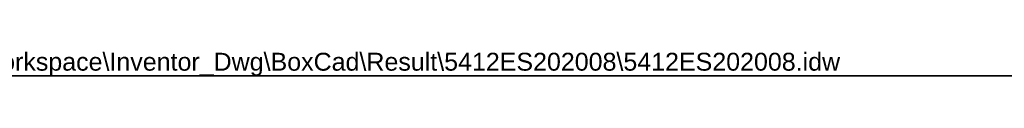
# Model space of a CAD drawing. Header units: inches. Extents: x 0 to 144, y -11 to 93.
# Tile 3 of 8: x 58.15 to 100.84, y 92.09 to 93.19. Entities that reach past the tile are written whole.
import ezdxf

# ---------------------------------------------------------------- set-up
doc = ezdxf.new("R2010")
doc.units = ezdxf.units.IN
doc.header["$LTSCALE"] = 8.616264
doc.header["$MEASUREMENT"] = 0
doc.layers.get('0').update_dxf_attribs({"lineweight": 25})
doc.layers.add('Sketch Geometry(ANSI)', color=7, linetype='Continuous', lineweight=25)
doc.layers.add('Symbols(ANSI)', color=7, linetype='Continuous', lineweight=25)
doc.styles.add('Current-ANSI', font='arial.ttf')

# ---------------------------------------------------------------- blocks, each defined once
blk = doc.blocks.new('Borders 2_EXM - B (Inch)')
at = {"layer": 'Sketch Geometry(ANSI)', "linetype": 'Continuous', "lineweight": 35}
blk.add_line((16.3979, 10.6915), (0.5229, 10.6915), dxfattribs=at)
at = {"layer": 'Symbols(ANSI)', "color": 7, "style": 'Current-ANSI'}
blk.add_attdef('FILENAME_AND_PATH_001', (6.0203, 10.7181), '', height=0.09, dxfattribs=at)

msp = doc.modelspace()

# ---------------------------------------------------------------- block references
at = {"xscale": 8.6162636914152, "yscale": 8.6162636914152, "zscale": 8.6162636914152}
msp.add_blockref('Borders 2_EXM - B (Inch)', (0, 0), dxfattribs=at).add_auto_attribs({'FILENAME_AND_PATH_001': 'C:\\Vault_Workspace\\Inventor_Dwg\\BoxCad\\Result\\5412ES202008\\5412ES202008.idw'})

doc.saveas('drawing.dxf')
